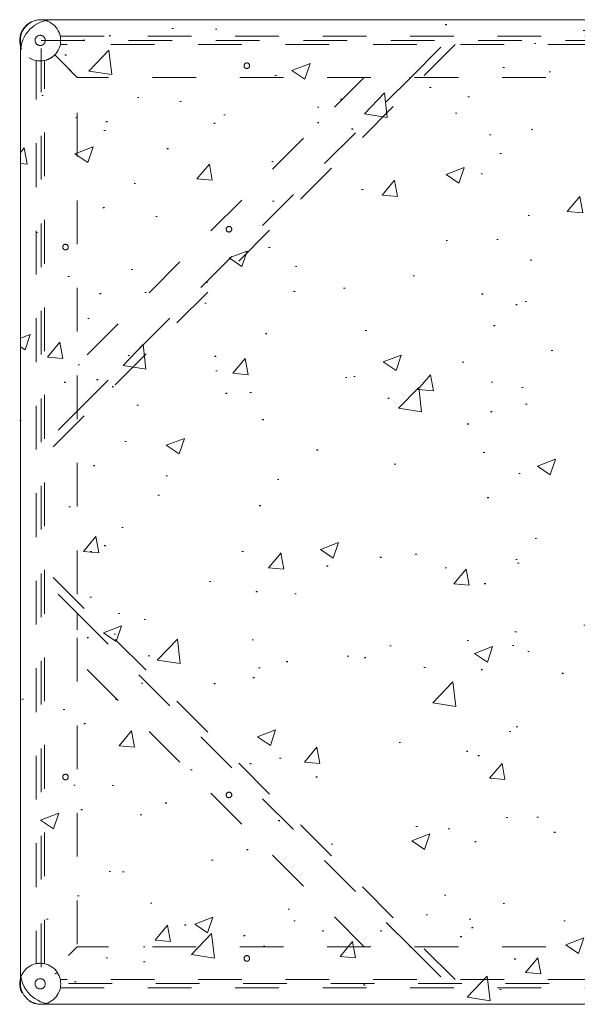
# Model space of a CAD drawing. Header units: inches. Extents: x -468 to -287, y -237 to 5.
# Tile 2 of 60: x -396 to -379, y -93 to -63. Entities that reach past the tile are written whole.
import ezdxf

# ---------------------------------------------------------------- set-up
doc = ezdxf.new("R2010")
doc.units = ezdxf.units.IN
doc.header["$LTSCALE"] = 32
doc.header["$MEASUREMENT"] = 0
doc.header["$PDMODE"] = 1
doc.header["$PDSIZE"] = -2
doc.linetypes.add('Dash Style-1', pattern=[0.083328, 0.041656, -0.041672])
for name, color, linetype, lineweight in [('DashLine', 7, 'Dash Style-1', 13), ('Drawing', 7, 'Continuous', 18), ('Metal-ParsonsTable', 7, 'Continuous', 18), ('None', 7, 'Continuous', 18), ('SolidLine', 7, 'Continuous', 15)]:
    doc.layers.add(name, color=color, linetype=linetype, lineweight=lineweight)

# ---------------------------------------------------------------- blocks, each defined once
blk = doc.blocks.new('Group-60')
at = {"layer": 'DashLine', "flags": 128}
blk.add_lwpolyline([(-35.354, 14.37), (35.354, 14.37), (35.354, -14.37), (-35.354, -14.37)], close=True, dxfattribs=at)
at = {"layer": 'SolidLine', "flags": 128}
blk.add_lwpolyline([(-35.984, 14.375, -0.414214), (-35.359, 15), (35.359, 15, -0.414214), (35.984, 14.375), (35.984, -14.375, -0.414214), (35.359, -15), (-35.359, -15, -0.414214), (-35.984, -14.375)], format="xyb", close=True, dxfattribs=at)
blk = doc.blocks.new('G1ParsonsFrontBrace-72 (2D)')
at = {"layer": 'DashLine'}
blk.add_line((70.16, -0.131), (0.627, -0.131), dxfattribs=at)
at = {"layer": 'DashLine', "flags": 128}
blk.add_lwpolyline([(0.629, 0.121), (70.158, 0.121, 0.245802), (70.329, -0.447), (69.645, -1.131), (1.141, -1.131), (0.458, -0.447, 0.245802)], format="xyb", close=True, dxfattribs=at)
blk.add_lwpolyline([(6.399, -0.776), (6.399, -0.785), (6.398, -0.793), (6.396, -0.801), (6.393, -0.809), (6.389, -0.816), (6.385, -0.823), (6.38, -0.83), (6.375, -0.836), (6.368, -0.842), (6.362, -0.847), (6.355, -0.851), (6.347, -0.854), (6.339, -0.857), (6.331, -0.859), (6.323, -0.861), (6.315, -0.861), (6.306, -0.861), (6.298, -0.859), (6.29, -0.857), (6.282, -0.854), (6.275, -0.851), (6.268, -0.847), (6.261, -0.842), (6.255, -0.836), (6.249, -0.83), (6.244, -0.823), (6.24, -0.816), (6.236, -0.809), (6.234, -0.801), (6.232, -0.793), (6.23, -0.785), (6.23, -0.776), (6.23, -0.768), (6.232, -0.76), (6.234, -0.752), (6.236, -0.744), (6.24, -0.736), (6.244, -0.729), (6.249, -0.723), (6.255, -0.716), (6.261, -0.711), (6.268, -0.706), (6.275, -0.702), (6.282, -0.698), (6.29, -0.695), (6.298, -0.693), (6.306, -0.692), (6.315, -0.692), (6.323, -0.692), (6.331, -0.693), (6.339, -0.695), (6.347, -0.698), (6.355, -0.702), (6.362, -0.706), (6.368, -0.711), (6.375, -0.716), (6.38, -0.723), (6.385, -0.729), (6.389, -0.736), (6.393, -0.744), (6.396, -0.752), (6.398, -0.76), (6.399, -0.768)], close=True, dxfattribs=at)
at = {"layer": 'Metal-ParsonsTable', "linetype": 'Continuous', "lineweight": 5}
blk.add_point((0, 0), dxfattribs=at)
blk = doc.blocks.new('G1ParsonsLeg (2D)')
at = {"layer": 'DashLine', "flags": 128}
blk.add_lwpolyline([(0, 0.626), (0.061, 0.623), (0.122, 0.614), (0.182, 0.599), (0.24, 0.578), (0.295, 0.552), (0.348, 0.52), (0.397, 0.484), (0.443, 0.443), (0.484, 0.397), (0.52, 0.348), (0.552, 0.295), (0.578, 0.24), (0.599, 0.182), (0.614, 0.122), (0.623, 0.061), (0.626, 0), (0.623, -0.061), (0.614, -0.122), (0.599, -0.182), (0.578, -0.24), (0.552, -0.295), (0.52, -0.348), (0.484, -0.397), (0.443, -0.443), (0.397, -0.484), (0.348, -0.52), (0.295, -0.552), (0.24, -0.578), (0.182, -0.599), (0.122, -0.614), (0.061, -0.623), (0, -0.626), (-0.061, -0.623), (-0.122, -0.614), (-0.182, -0.599), (-0.24, -0.578), (-0.295, -0.552), (-0.348, -0.52), (-0.397, -0.484), (-0.443, -0.443), (-0.484, -0.397), (-0.52, -0.348), (-0.552, -0.295), (-0.578, -0.24), (-0.599, -0.182), (-0.614, -0.122), (-0.623, -0.061), (-0.626, 0), (-0.623, 0.061), (-0.614, 0.122), (-0.599, 0.182), (-0.578, 0.24), (-0.552, 0.295), (-0.52, 0.348), (-0.484, 0.397), (-0.443, 0.443), (-0.397, 0.484), (-0.348, 0.52), (-0.295, 0.552), (-0.24, 0.578), (-0.182, 0.599), (-0.122, 0.614), (-0.061, 0.623)], close=True, dxfattribs=at)
at = {"layer": 'Metal-ParsonsTable', "linetype": 'Continuous', "lineweight": 5}
blk.add_point((0, 0), dxfattribs=at)
blk = doc.blocks.new('G1ParsonsLeveler (2D)')
at = {"layer": 'DashLine', "flags": 128}
for points in [[(0.626, 0), (0.623, -0.061), (0.614, -0.122), (0.599, -0.182), (0.578, -0.24), (0.552, -0.295), (0.52, -0.348), (0.484, -0.397), (0.443, -0.443), (0.397, -0.484), (0.348, -0.52), (0.295, -0.552), (0.24, -0.578), (0.182, -0.599), (0.122, -0.614), (0.061, -0.623), (0, -0.626), (-0.061, -0.623), (-0.122, -0.614), (-0.182, -0.599), (-0.24, -0.578), (-0.295, -0.552), (-0.348, -0.52), (-0.397, -0.484), (-0.443, -0.443), (-0.484, -0.397), (-0.52, -0.348), (-0.552, -0.295), (-0.578, -0.24), (-0.599, -0.182), (-0.614, -0.122), (-0.623, -0.061), (-0.626, 0), (-0.623, 0.061), (-0.614, 0.122), (-0.599, 0.182), (-0.578, 0.24), (-0.552, 0.295), (-0.52, 0.348), (-0.484, 0.397), (-0.443, 0.443), (-0.397, 0.484), (-0.348, 0.52), (-0.295, 0.552), (-0.24, 0.578), (-0.182, 0.599), (-0.122, 0.614), (-0.061, 0.623), (0, 0.626), (0.061, 0.623), (0.122, 0.614), (0.182, 0.599), (0.24, 0.578), (0.295, 0.552), (0.348, 0.52), (0.397, 0.484), (0.443, 0.443), (0.484, 0.397), (0.52, 0.348), (0.552, 0.295), (0.578, 0.24), (0.599, 0.182), (0.614, 0.122), (0.623, 0.061)], [(0, 0.156), (0.015, 0.155), (0.03, 0.153), (0.045, 0.149), (0.06, 0.144), (0.073, 0.137), (0.086, 0.129), (0.099, 0.12), (0.11, 0.11), (0.12, 0.099), (0.129, 0.086), (0.137, 0.073), (0.144, 0.06), (0.149, 0.045), (0.153, 0.03), (0.155, 0.015), (0.156, 0), (0.155, -0.015), (0.153, -0.03), (0.149, -0.045), (0.144, -0.06), (0.137, -0.073), (0.129, -0.086), (0.12, -0.099), (0.11, -0.11), (0.099, -0.12), (0.086, -0.129), (0.073, -0.137), (0.06, -0.144), (0.045, -0.149), (0.03, -0.153), (0.015, -0.155), (0, -0.156), (-0.015, -0.155), (-0.03, -0.153), (-0.045, -0.149), (-0.06, -0.144), (-0.073, -0.137), (-0.086, -0.129), (-0.099, -0.12), (-0.11, -0.11), (-0.12, -0.099), (-0.129, -0.086), (-0.137, -0.073), (-0.144, -0.06), (-0.149, -0.045), (-0.153, -0.03), (-0.155, -0.015), (-0.156, 0), (-0.155, 0.015), (-0.153, 0.03), (-0.149, 0.045), (-0.144, 0.06), (-0.137, 0.073), (-0.129, 0.086), (-0.12, 0.099), (-0.11, 0.11), (-0.099, 0.12), (-0.086, 0.129), (-0.073, 0.137), (-0.06, 0.144), (-0.045, 0.149), (-0.03, 0.153), (-0.015, 0.155)]]:
    blk.add_lwpolyline(points, close=True, dxfattribs=at)
at = {"layer": 'Metal-ParsonsTable', "linetype": 'Continuous', "lineweight": 5}
blk.add_point((0, 0), dxfattribs=at)
blk = doc.blocks.new('G1ParsonsCornerBrace (2D)')
at = {"layer": 'DashLine'}
blk.add_line((1.126, -11.297), (11.297, -1.126), dxfattribs=at)
at = {"layer": 'DashLine', "flags": 128}
for points in [[(12.653, -0.126), (0.126, -12.653), (0.126, -12.297), (1.126, -11.297), (1.126, -9.883), (9.883, -1.126), (11.297, -1.126), (12.297, -0.126)], [(5.815, -5.815), (5.809, -5.82), (5.802, -5.825), (5.795, -5.83), (5.787, -5.833), (5.78, -5.836), (5.772, -5.838), (5.763, -5.839), (5.755, -5.84), (5.747, -5.839), (5.738, -5.838), (5.73, -5.836), (5.723, -5.833), (5.715, -5.83), (5.708, -5.825), (5.701, -5.82), (5.695, -5.815), (5.69, -5.809), (5.685, -5.802), (5.68, -5.795), (5.677, -5.787), (5.674, -5.78), (5.672, -5.772), (5.671, -5.763), (5.67, -5.755), (5.671, -5.747), (5.672, -5.738), (5.674, -5.73), (5.677, -5.723), (5.68, -5.715), (5.685, -5.708), (5.69, -5.701), (5.695, -5.695), (5.701, -5.69), (5.708, -5.685), (5.715, -5.68), (5.723, -5.677), (5.73, -5.674), (5.738, -5.672), (5.747, -5.671), (5.755, -5.67), (5.763, -5.671), (5.772, -5.672), (5.78, -5.674), (5.787, -5.677), (5.795, -5.68), (5.802, -5.685), (5.809, -5.69), (5.815, -5.695), (5.82, -5.701), (5.825, -5.708), (5.83, -5.715), (5.833, -5.723), (5.836, -5.73), (5.838, -5.738), (5.839, -5.747), (5.84, -5.755), (5.839, -5.763), (5.838, -5.772), (5.836, -5.78), (5.833, -5.787), (5.83, -5.795), (5.825, -5.802), (5.82, -5.809)]]:
    blk.add_lwpolyline(points, close=True, dxfattribs=at)
at = {"layer": 'Metal-ParsonsTable', "linetype": 'Continuous', "lineweight": 5}
blk.add_point((0, 0), dxfattribs=at)
blk = doc.blocks.new('G1ParsonsEndBrace-30 (2D)')
at = {"layer": 'DashLine'}
blk.add_line((0.131, -28.152), (0.131, -0.627), dxfattribs=at)
at = {"layer": 'DashLine', "flags": 128}
blk.add_lwpolyline([(-0.121, -0.629, 0.245802), (0.447, -0.458), (1.131, -1.141), (1.131, -27.638), (0.447, -28.321, 0.245802), (-0.121, -28.15)], format="xyb", close=True, dxfattribs=at)
for points in [[(0.861, -6.315), (0.861, -6.323), (0.859, -6.331), (0.857, -6.339), (0.854, -6.347), (0.851, -6.355), (0.847, -6.362), (0.842, -6.368), (0.836, -6.375), (0.83, -6.38), (0.823, -6.385), (0.816, -6.389), (0.809, -6.393), (0.801, -6.396), (0.793, -6.398), (0.785, -6.399), (0.776, -6.399), (0.768, -6.399), (0.76, -6.398), (0.752, -6.396), (0.744, -6.393), (0.736, -6.389), (0.729, -6.385), (0.723, -6.38), (0.716, -6.375), (0.711, -6.368), (0.706, -6.362), (0.702, -6.355), (0.698, -6.347), (0.695, -6.339), (0.693, -6.331), (0.692, -6.323), (0.692, -6.315), (0.692, -6.306), (0.693, -6.298), (0.695, -6.29), (0.698, -6.282), (0.702, -6.275), (0.706, -6.268), (0.711, -6.261), (0.716, -6.255), (0.723, -6.249), (0.729, -6.244), (0.736, -6.24), (0.744, -6.236), (0.752, -6.234), (0.76, -6.232), (0.768, -6.23), (0.776, -6.23), (0.785, -6.23), (0.793, -6.232), (0.801, -6.234), (0.809, -6.236), (0.816, -6.24), (0.823, -6.244), (0.83, -6.249), (0.836, -6.255), (0.842, -6.261), (0.847, -6.268), (0.851, -6.275), (0.854, -6.282), (0.857, -6.29), (0.859, -6.298), (0.861, -6.306)], [(0.861, -22.464), (0.861, -22.473), (0.859, -22.481), (0.857, -22.489), (0.854, -22.497), (0.851, -22.504), (0.847, -22.511), (0.842, -22.518), (0.836, -22.524), (0.83, -22.53), (0.823, -22.535), (0.816, -22.539), (0.809, -22.543), (0.801, -22.545), (0.793, -22.547), (0.785, -22.549), (0.776, -22.549), (0.768, -22.549), (0.76, -22.547), (0.752, -22.545), (0.744, -22.543), (0.736, -22.539), (0.729, -22.535), (0.723, -22.53), (0.716, -22.524), (0.711, -22.518), (0.706, -22.511), (0.702, -22.504), (0.698, -22.497), (0.695, -22.489), (0.693, -22.481), (0.692, -22.473), (0.692, -22.464), (0.692, -22.456), (0.693, -22.448), (0.695, -22.44), (0.698, -22.432), (0.702, -22.424), (0.706, -22.417), (0.711, -22.411), (0.716, -22.404), (0.723, -22.399), (0.729, -22.394), (0.736, -22.39), (0.744, -22.386), (0.752, -22.383), (0.76, -22.381), (0.768, -22.38), (0.776, -22.38), (0.785, -22.38), (0.793, -22.381), (0.801, -22.383), (0.809, -22.386), (0.816, -22.39), (0.823, -22.394), (0.83, -22.399), (0.836, -22.404), (0.842, -22.411), (0.847, -22.417), (0.851, -22.424), (0.854, -22.432), (0.857, -22.44), (0.859, -22.448), (0.861, -22.456)]]:
    blk.add_lwpolyline(points, close=True, dxfattribs=at)
at = {"layer": 'Metal-ParsonsTable', "linetype": 'Continuous', "lineweight": 5}
for p in [(0, 0), (0, -28.779)]:
    blk.add_point(p, dxfattribs=at)
blk = doc.blocks.new('G1ParsonsBase-3072 (2D)')
at = {"layer": 'DashLine', "color": 7}
blk.add_blockref('G1ParsonsFrontBrace-72 (2D)', (-35.393, 14.374), dxfattribs=at)
at = {"layer": 'DashLine', "color": 7, "xscale": -1, "rotation": 180}
blk.add_blockref('G1ParsonsFrontBrace-72 (2D)', (-35.393, -14.383), dxfattribs=at)
at = {"layer": 'Metal-ParsonsTable', "color": 7}
for name, p in [('G1ParsonsLeg (2D)', (-35.379, 14.369)), ('G1ParsonsLeveler (2D)', (-35.379, 14.369)), ('G1ParsonsEndBrace-30 (2D)', (-35.383, 14.385)), ('G1ParsonsCornerBrace (2D)', (-35.378, 14.369)), ('G1ParsonsLeg (2D)', (-35.379, -14.379)), ('G1ParsonsLeveler (2D)', (-35.379, -14.379))]:
    blk.add_blockref(name, p, dxfattribs=at)
at = {"layer": 'Metal-ParsonsTable', "color": 7, "xscale": -1, "rotation": 180}
blk.add_blockref('G1ParsonsCornerBrace (2D)', (-35.378, -14.379), dxfattribs=at)
blk = doc.blocks.new('Group-61')
at = {"layer": 'None'}
blk.add_blockref('Group-60', (0, 0), dxfattribs=at)
at = {"layer": 'SolidLine', "color": 7}
blk.add_blockref('G1ParsonsBase-3072 (2D)', (0, 0), dxfattribs=at)
blk = doc.blocks.new('SL Table (2D)')
at = {"layer": 'None'}
blk.add_blockref('Group-61', (0, 0), dxfattribs=at)
at = {"layer": 'Drawing', "color": 0, "flags": 1}
for tag in ['Catalog', 'FinishGroup', 'Discount', 'Option1', 'Option2', 'Option3', 'Option4', 'Option5', 'Option6', 'Option7', 'Option8', 'Option9', 'Option10', 'Option11', 'Option12', 'Custom', 'Tag', 'Item1', 'Item2', 'Item3', 'Item4', 'Item5', 'Item6', 'Item7', 'Item8', 'Item9', 'Item10', 'Item11', 'Item12', 'Item13', 'Item14', 'Item15', 'Item16', 'Item17', 'Item18', 'Item19', 'Item20', 'Item21', 'Item22', 'Item23', 'Item24', 'Item25']:
    blk.add_attdef(tag, (-36.05, -77.543), '', height=0.00709, dxfattribs=at)

msp = doc.modelspace()

# ---------------------------------------------------------------- hatches: boundary and pattern name
at = {"layer": 'Drawing', "linetype": 'Continuous', "lineweight": 15}
h = msp.add_hatch(dxfattribs=at)
h.set_pattern_fill('AR-CONC', style=0, pattern_type=2)
h.set_pattern_definition([(50, (-366.054, -17.032), (5.64772, -0.4941), [0.59055, -6.49606]), (-5, (-366.054, -17.032), (-1.09253, 5.92277), [0.47244, -5.19685]), (100.4514, (-365.5835, -17.0734), (4.5552, 5.42866), [0.5019, -5.5208]), (46.184, (-366.054, -15.4574), (8.4035, -1.3033), [0.8858, -9.7441]), (96.636, (-365.354, -15.566), (7.35955, 7.6702), [0.7528, -8.2812]), (-8.816, (-366.054, -15.457), (7.3595, 7.6702), [0.70866, -7.7953]), (21, (-365.2667, -15.851), (4.70006, -3.17023), [0.59055, -6.49606]), (-34, (-365.267, -15.851), (1.91587, 5.70984), [0.47244, -5.19685]), (71.4514, (-364.875, -16.1153), (6.61593, 2.5396), [0.5019, -5.5208]), (37.5, (-366.0541, -17.0322), (0.095747, 2.62121), [0.0004, -15.6256]), (37.5, (-262.593, 62.3564), (0.095747, 2.621211), [0.0004, -15.62559]), (37.5, (-262.585, 62.3625), (0.095747, 2.621211), [0.0004, -15.62559]), (37.5, (-156.2677, 143.9426), (0.095747, 2.621211), [0.00039, -15.62559]), (37.5, (-156.2598, 143.9487), (0.095747, 2.621211), [0.00039, -15.62559]), (7.5, (-366.054, -17.0322), (2.07141, 3.1056), [0.0004, -10.01142]), (7.5, (-290.2978, -7.0587), (2.071414, 3.105604), [0.0004, -10.01142]), (7.5, (-290.288, -7.0574), (2.071414, 3.105604), [0.0004, -10.01142]), (7.5, (-163.968, 9.573), (2.071414, 3.105604), [0.00039, -10.01142]), (7.5, (-163.958, 9.5742), (2.071414, 3.105604), [0.00039, -10.01142]), (-32.5, (-367.81, -17.0322), (4.203326, -0.177597), [0.0004, -16.25945]), (-32.5, (-325.632, -43.9026), (4.203326, -0.1776), [0.0004, -16.25945]), (-32.5, (-325.6236, -43.908), (4.203326, -0.1776), [0.0004, -16.25945]), (-32.5, (-194.046, -127.732), (4.203326, -0.177597), [0.0004, -16.25945]), (-32.5, (-194.0377, -127.7374), (4.203326, -0.177597), [0.0004, -16.25945]), (-42.5, (-368.5974, -17.0322), (4.59202, 0.78823), [0.0004, -12.4248]), (-42.5, (-320.667, -60.9523), (4.59202, 0.78823), [0.0004, -12.4248]), (-42.5, (-320.6597, -60.959), (4.59202, 0.78823), [0.0004, -12.4248]), (-42.5, (-244.2704, -130.957), (4.59202, 0.78823), [0.0004, -12.4248]), (-42.5, (-244.263, -130.9637), (4.59202, 0.78823), [0.0004, -12.4248])])
edge = h.paths.add_edge_path()
edge.add_arc((-324.52, -63.516), 1, 0, 90)
edge.add_line((-324.52, -62.516), (-394.488, -62.516))
edge.add_arc((-394.488, -63.516), 1, 90, 180)
edge.add_line((-395.488, -63.516), (-395.488, -91.516))
edge.add_arc((-394.488, -91.516), 1, 180, 270)
edge.add_line((-394.488, -92.516), (-324.52, -92.516))
edge.add_arc((-324.52, -91.516), 1, 270, 360)
edge.add_line((-323.52, -91.516), (-323.52, -63.516))

# ---------------------------------------------------------------- linework, layer by layer
at = {"layer": 'Drawing', "flags": 128}
msp.add_lwpolyline([(-323.52, -63.516, 0.414214), (-324.52, -62.516), (-394.488, -62.516, 0.414214), (-395.488, -63.516), (-395.488, -91.516, 0.414214), (-394.488, -92.516), (-324.52, -92.516, 0.414214), (-323.52, -91.516)], format="xyb", close=True, dxfattribs=at)

# ---------------------------------------------------------------- block references
at = {"layer": 'Drawing'}
msp.add_blockref('SL Table (2D)', (-359.504, -77.516), dxfattribs=at)

doc.saveas('drawing.dxf')
